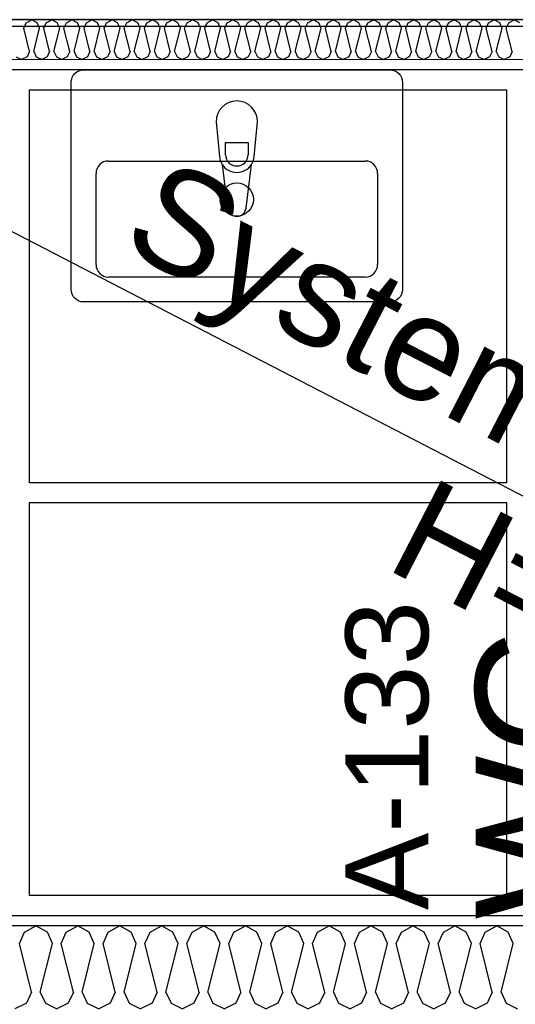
# Model space of a CAD drawing. Header units: millimetres. Extents: x -173281 to 144469, y -85977 to 83288.
# Tile 197 of 256: x -63328 to -62729, y -27012 to -25824. Entities that reach past the tile are written whole.
import ezdxf
from ezdxf.enums import TextEntityAlignment as Align

# ---------------------------------------------------------------- set-up
doc = ezdxf.new("R2010")
doc.units = ezdxf.units.MM
doc.header["$LTSCALE"] = 0.5
doc.header["$MEASUREMENT"] = 0
doc.linetypes.add('PLINE', pattern=[0])
for name, color, linetype in [('232- Ikke-bærende yttervegger (Skravur)(Nye konstruksjoner)', 7, 'Continuous'), ('232- Ikke-bærende yttervegger(Nye konstruksjoner)', 7, 'Continuous'), ('242- Ikke-bærende innervegger (Skravur)(Nye konstruksjoner)', 7, 'Continuous'), ('242- Ikke-bærende innervegger(Nye konstruksjoner)', 7, 'Continuous'), ('252- Gulv på grunn_ bunnplate', 7, 'Continuous'), ('257- Systemhimlinger(Nye konstruksjoner)', 7, 'Continuous'), ('315- Utstyr for sanitærinstallasjoner(Nye konstruksjoner)', 7, 'Continuous'), ('862- M___Nettoareal(Nye konstruksjoner)', 7, 'Continuous'), ('862- M___Nettoareal(Polylinje)(Nye konstruksjoner)', 7, 'Continuous'), ('862- M___Nettoareal(Tekst)(Nye konstruksjoner)', 7, 'Continuous')]:
    doc.layers.add(name, color=color, linetype=linetype)
doc.layers.add('236- Innvendig kledning og overflate(Nye konstruksjoner)', color=7, linetype='Continuous', lineweight=0)
doc.styles.add('GENERATED_STYLE_1', font='arial.ttf')
pattern_1 = [(180, (0, 0), (0, 86.60254), [0, -50]), (180, (-25, -43.3), (0, 86.60254), [0, -50])]

# ---------------------------------------------------------------- blocks, each defined once
blk = doc.blocks.new('WC_A-133_29', base_point=(-62581, -26482.4))
at = {"layer": '862- M___Nettoareal(Polylinje)(Nye konstruksjoner)', "linetype": 'PLINE', "flags": 128}
blk.add_lwpolyline([(-61740.7, -26904.4), (-61740.7, -25884.4), (-63715.7, -25884.4), (-63715.7, -26904.4)], close=True, dxfattribs=at)
at = {"layer": '862- M___Nettoareal(Tekst)(Nye konstruksjoner)', "style": 'GENERATED_STYLE_1'}
for tag, height, p in [('DUMMY_862', 150, (-62777.4, -26532.2)), ('ROOM_NAME', 150, (-62777.4, -26909.2)), ('DUMMY_861', 100, (-62934.5, -26509)), ('ceilingHeightCode', 100, (-62384.5, -26897.8)), ('ROOM_NUMBER', 100, (-62934.5, -26897.8)), ('DUMMY_863', 100, (-62541.7, -26874.9))]:
    blk.add_attdef(tag, text='', height=height, rotation=90, dxfattribs=at).set_placement(p, align=Align.TOP_LEFT)
blk = doc.blocks.new('Servant[14]', base_point=(-63065.7, -25884.4))
at = {"layer": '315- Utstyr for sanitærinstallasjoner(Nye konstruksjoner)', "linetype": 'PLINE'}
for p, q in [((-63079.3, -25986.8), (-63079.3, -25971.9)), ((-63079.3, -25971.9), (-63052.1, -25971.9)), ((-63052.1, -25971.9), (-63052.1, -25986.8)), ((-63220.7, -25994.4), (-62910.7, -25994.4)), ((-63235.7, -26119.4), (-63235.7, -26009.4)), ((-62895.7, -26009.4), (-62895.7, -26119.4)), ((-62910.7, -26134.4), (-63220.7, -26134.4))]:
    blk.add_line(p, q, dxfattribs=at)
at = {"layer": '315- Utstyr for sanitærinstallasjoner(Nye konstruksjoner)', "linetype": 'PLINE', "flags": 128}
for points in [[(-63250.7, -25884.4), (-62880.7, -25884.4, -0.414214), (-62865.7, -25899.4), (-62865.7, -26149.4, -0.414214), (-62880.7, -26164.4), (-63250.7, -26164.4, -0.414214), (-63265.7, -26149.4), (-63265.7, -25899.4, -0.414214)], [(-63090.7, -25947), (-63086.7, -25988.9, 0.12102), (-63083.4, -25998.5), (-63076.8, -26051.4, 0.882566), (-63054.6, -26051.4), (-63047.9, -25998.5, 0.12102), (-63044.7, -25988.9), (-63040.7, -25947, 1)]]:
    blk.add_lwpolyline(points, format="xyb", close=True, dxfattribs=at)
at = {"layer": '315- Utstyr for sanitærinstallasjoner(Nye konstruksjoner)', "linetype": 'PLINE'}
blk.add_circle((-63065.7, -26040.8), 20, dxfattribs=at)
for centre, radius, start, end in [((-63220.7, -26009.4), 15, 90, 180), ((-63065.7, -25986.8), 13.6, 180, 0), ((-62910.7, -26009.4), 15, 0, 90), ((-63065.7, -25987), 21.1, 212.771, 327.229), ((-63220.7, -26119.4), 15, 180, 270), ((-62910.7, -26119.4), 15, 270, 0)]:
    blk.add_arc(centre, radius, start, end, dxfattribs=at)
blk = doc.blocks.new('*X789')
at = {"layer": '232- Ikke-bærende yttervegger (Skravur)(Nye konstruksjoner)', "linetype": 'PLINE'}
for p, q in [((-63323, -25834.1), (-63320, -25827.6)), ((-63320, -25827.6), (-63313.4, -25823.9)), ((-63306.8, -25827.6), (-63313.4, -25823.9)), ((-63303.8, -25834.1), (-63306.8, -25827.6)), ((-63298.7, -25834.1), (-63295.8, -25827.6)), ((-63295.8, -25827.6), (-63289.1, -25823.9)), ((-63282.5, -25827.6), (-63289.1, -25823.9)), ((-63279.5, -25834.1), (-63282.5, -25827.6)), ((-63274.4, -25834.1), (-63271.5, -25827.6)), ((-63271.5, -25827.6), (-63264.9, -25823.9)), ((-63258.2, -25827.6), (-63264.9, -25823.9)), ((-63255.3, -25834.1), (-63258.2, -25827.6)), ((-63250.2, -25834.1), (-63247.2, -25827.6)), ((-63247.2, -25827.6), (-63240.6, -25823.9)), ((-63233.9, -25827.6), (-63240.6, -25823.9)), ((-63231, -25834.1), (-63233.9, -25827.6)), ((-63225.9, -25834.1), (-63222.9, -25827.6)), ((-63222.9, -25827.6), (-63216.3, -25823.9)), ((-63209.7, -25827.6), (-63216.3, -25823.9)), ((-63206.7, -25834.1), (-63209.7, -25827.6)), ((-63201.6, -25834.1), (-63198.6, -25827.6)), ((-63198.6, -25827.6), (-63192, -25823.9)), ((-63185.4, -25827.6), (-63192, -25823.9)), ((-63182.4, -25834.1), (-63185.4, -25827.6)), ((-63177.3, -25834.1), (-63174.4, -25827.6)), ((-63174.4, -25827.6), (-63167.7, -25823.9)), ((-63161.1, -25827.6), (-63167.7, -25823.9)), ((-63158.1, -25834.1), (-63161.1, -25827.6)), ((-63153, -25834.1), (-63150.1, -25827.6)), ((-63150.1, -25827.6), (-63143.4, -25823.9)), ((-63136.8, -25827.6), (-63143.4, -25823.9)), ((-63133.9, -25834.1), (-63136.8, -25827.6)), ((-63128.8, -25834.1), (-63125.8, -25827.6)), ((-63125.8, -25827.6), (-63119.2, -25823.9)), ((-63112.5, -25827.6), (-63119.2, -25823.9)), ((-63109.6, -25834.1), (-63112.5, -25827.6)), ((-63104.5, -25834.1), (-63101.5, -25827.6)), ((-63101.5, -25827.6), (-63094.9, -25823.9)), ((-63088.3, -25827.6), (-63094.9, -25823.9)), ((-63085.3, -25834.1), (-63088.3, -25827.6)), ((-63080.2, -25834.1), (-63077.2, -25827.6)), ((-63077.2, -25827.6), (-63070.6, -25823.9)), ((-63064, -25827.6), (-63070.6, -25823.9)), ((-63061, -25834.1), (-63064, -25827.6)), ((-63055.9, -25834.1), (-63053, -25827.6)), ((-63053, -25827.6), (-63046.3, -25823.9)), ((-63039.7, -25827.6), (-63046.3, -25823.9)), ((-63036.7, -25834.1), (-63039.7, -25827.6)), ((-63031.6, -25834.1), (-63028.7, -25827.6)), ((-63028.7, -25827.6), (-63022, -25823.9)), ((-63015.4, -25827.6), (-63022, -25823.9)), ((-63012.5, -25834.1), (-63015.4, -25827.6)), ((-63007.4, -25834.1), (-63004.4, -25827.6)), ((-63004.4, -25827.6), (-62997.8, -25823.9)), ((-62991.1, -25827.6), (-62997.8, -25823.9)), ((-62988.2, -25834.1), (-62991.1, -25827.6)), ((-62983.1, -25834.1), (-62980.1, -25827.6)), ((-62980.1, -25827.6), (-62973.5, -25823.9)), ((-62966.8, -25827.6), (-62973.5, -25823.9)), ((-62963.9, -25834.1), (-62966.8, -25827.6)), ((-62958.8, -25834.1), (-62955.8, -25827.6)), ((-62955.8, -25827.6), (-62949.2, -25823.9)), ((-62942.6, -25827.6), (-62949.2, -25823.9)), ((-62939.6, -25834.1), (-62942.6, -25827.6)), ((-62934.5, -25834.1), (-62931.5, -25827.6)), ((-62931.5, -25827.6), (-62924.9, -25823.9)), ((-62918.3, -25827.6), (-62924.9, -25823.9)), ((-62915.3, -25834.1), (-62918.3, -25827.6)), ((-62910.2, -25834.1), (-62907.3, -25827.6)), ((-62907.3, -25827.6), (-62900.6, -25823.9)), ((-62894, -25827.6), (-62900.6, -25823.9)), ((-62891, -25834.1), (-62894, -25827.6)), ((-62885.9, -25834.1), (-62883, -25827.6)), ((-62883, -25827.6), (-62876.4, -25823.9)), ((-62869.7, -25827.6), (-62876.4, -25823.9)), ((-62866.8, -25834.1), (-62869.7, -25827.6)), ((-62861.7, -25834.1), (-62858.7, -25827.6)), ((-62858.7, -25827.6), (-62852.1, -25823.9)), ((-62845.4, -25827.6), (-62852.1, -25823.9)), ((-62842.5, -25834.1), (-62845.4, -25827.6)), ((-62837.4, -25834.1), (-62834.4, -25827.6)), ((-62834.4, -25827.6), (-62827.8, -25823.9)), ((-62821.2, -25827.6), (-62827.8, -25823.9)), ((-62818.2, -25834.1), (-62821.2, -25827.6)), ((-62813.1, -25834.1), (-62810.1, -25827.6)), ((-62810.1, -25827.6), (-62803.5, -25823.9)), ((-62796.9, -25827.6), (-62803.5, -25823.9)), ((-62793.9, -25834.1), (-62796.9, -25827.6)), ((-62788.8, -25834.1), (-62785.9, -25827.6)), ((-62785.9, -25827.6), (-62779.2, -25823.9)), ((-62772.6, -25827.6), (-62779.2, -25823.9)), ((-62769.6, -25834.1), (-62772.6, -25827.6)), ((-62764.5, -25834.1), (-62761.6, -25827.6)), ((-62761.6, -25827.6), (-62754.9, -25823.9)), ((-62748.3, -25827.6), (-62754.9, -25823.9)), ((-62745.4, -25834.1), (-62748.3, -25827.6)), ((-62740.3, -25834.1), (-62737.3, -25827.6)), ((-62737.3, -25827.6), (-62730.7, -25823.9)), ((-62724, -25827.6), (-62730.7, -25823.9)), ((-63316, -25862.3), (-63323, -25834.1)), ((-63310.9, -25862.3), (-63303.8, -25834.1)), ((-63291.7, -25862.3), (-63298.7, -25834.1)), ((-63286.6, -25862.3), (-63279.5, -25834.1)), ((-63267.4, -25862.3), (-63274.4, -25834.1)), ((-63262.3, -25862.3), (-63255.3, -25834.1)), ((-63243.1, -25862.3), (-63250.2, -25834.1)), ((-63238, -25862.3), (-63231, -25834.1)), ((-63218.8, -25862.3), (-63225.9, -25834.1)), ((-63213.7, -25862.3), (-63206.7, -25834.1)), ((-63194.6, -25862.3), (-63201.6, -25834.1)), ((-63189.5, -25862.3), (-63182.4, -25834.1)), ((-63170.3, -25862.3), (-63177.3, -25834.1)), ((-63165.2, -25862.3), (-63158.1, -25834.1)), ((-63146, -25862.3), (-63153, -25834.1)), ((-63140.9, -25862.3), (-63133.9, -25834.1)), ((-63121.7, -25862.3), (-63128.8, -25834.1)), ((-63116.6, -25862.3), (-63109.6, -25834.1)), ((-63097.4, -25862.3), (-63104.5, -25834.1)), ((-63092.3, -25862.3), (-63085.3, -25834.1)), ((-63073.2, -25862.3), (-63080.2, -25834.1)), ((-63068.1, -25862.3), (-63061, -25834.1)), ((-63048.9, -25862.3), (-63055.9, -25834.1)), ((-63043.8, -25862.3), (-63036.7, -25834.1)), ((-63024.6, -25862.3), (-63031.6, -25834.1)), ((-63019.5, -25862.3), (-63012.5, -25834.1)), ((-63000.3, -25862.3), (-63007.4, -25834.1)), ((-62995.2, -25862.3), (-62988.2, -25834.1)), ((-62976, -25862.3), (-62983.1, -25834.1)), ((-62970.9, -25862.3), (-62963.9, -25834.1)), ((-62951.7, -25862.3), (-62958.8, -25834.1)), ((-62946.6, -25862.3), (-62939.6, -25834.1)), ((-62927.5, -25862.3), (-62934.5, -25834.1)), ((-62922.4, -25862.3), (-62915.3, -25834.1)), ((-62903.2, -25862.3), (-62910.2, -25834.1)), ((-62898.1, -25862.3), (-62891, -25834.1)), ((-62878.9, -25862.3), (-62885.9, -25834.1)), ((-62873.8, -25862.3), (-62866.8, -25834.1)), ((-62854.6, -25862.3), (-62861.7, -25834.1)), ((-62849.5, -25862.3), (-62842.5, -25834.1)), ((-62830.3, -25862.3), (-62837.4, -25834.1)), ((-62825.2, -25862.3), (-62818.2, -25834.1)), ((-62806.1, -25862.3), (-62813.1, -25834.1)), ((-62801, -25862.3), (-62793.9, -25834.1)), ((-62781.8, -25862.3), (-62788.8, -25834.1)), ((-62776.7, -25862.3), (-62769.6, -25834.1)), ((-62757.5, -25862.3), (-62764.5, -25834.1)), ((-62752.4, -25862.3), (-62745.4, -25834.1)), ((-62733.2, -25862.3), (-62740.3, -25834.1)), ((-63316, -25862.3), (-63318.9, -25868.8)), ((-63310.9, -25862.3), (-63307.9, -25868.8)), ((-63291.7, -25862.3), (-63294.6, -25868.8)), ((-63286.6, -25862.3), (-63283.6, -25868.8)), ((-63267.4, -25862.3), (-63270.4, -25868.8)), ((-63262.3, -25862.3), (-63259.3, -25868.8)), ((-63243.1, -25862.3), (-63246.1, -25868.8)), ((-63238, -25862.3), (-63235.1, -25868.8)), ((-63218.8, -25862.3), (-63221.8, -25868.8)), ((-63213.7, -25862.3), (-63210.8, -25868.8)), ((-63194.6, -25862.3), (-63197.5, -25868.8)), ((-63189.5, -25862.3), (-63186.5, -25868.8)), ((-63170.3, -25862.3), (-63173.2, -25868.8)), ((-63165.2, -25862.3), (-63162.2, -25868.8)), ((-63146, -25862.3), (-63149, -25868.8)), ((-63140.9, -25862.3), (-63137.9, -25868.8)), ((-63121.7, -25862.3), (-63124.7, -25868.8)), ((-63116.6, -25862.3), (-63113.7, -25868.8)), ((-63097.4, -25862.3), (-63100.4, -25868.8)), ((-63092.3, -25862.3), (-63089.4, -25868.8)), ((-63073.2, -25862.3), (-63076.1, -25868.8)), ((-63068.1, -25862.3), (-63065.1, -25868.8)), ((-63048.9, -25862.3), (-63051.8, -25868.8)), ((-63043.8, -25862.3), (-63040.8, -25868.8)), ((-63024.6, -25862.3), (-63027.6, -25868.8)), ((-63019.5, -25862.3), (-63016.5, -25868.8)), ((-63000.3, -25862.3), (-63003.3, -25868.8)), ((-62995.2, -25862.3), (-62992.3, -25868.8)), ((-62976, -25862.3), (-62979, -25868.8)), ((-62970.9, -25862.3), (-62968, -25868.8)), ((-62951.7, -25862.3), (-62954.7, -25868.8)), ((-62946.6, -25862.3), (-62943.7, -25868.8)), ((-62927.5, -25862.3), (-62930.4, -25868.8)), ((-62922.4, -25862.3), (-62919.4, -25868.8)), ((-62903.2, -25862.3), (-62906.1, -25868.8)), ((-62898.1, -25862.3), (-62895.1, -25868.8)), ((-62878.9, -25862.3), (-62881.9, -25868.8)), ((-62873.8, -25862.3), (-62870.8, -25868.8)), ((-62854.6, -25862.3), (-62857.6, -25868.8)), ((-62849.5, -25862.3), (-62846.6, -25868.8)), ((-62830.3, -25862.3), (-62833.3, -25868.8)), ((-62825.2, -25862.3), (-62822.3, -25868.8)), ((-62806.1, -25862.3), (-62809, -25868.8)), ((-62801, -25862.3), (-62798, -25868.8)), ((-62781.8, -25862.3), (-62784.7, -25868.8)), ((-62776.7, -25862.3), (-62773.7, -25868.8)), ((-62757.5, -25862.3), (-62760.5, -25868.8)), ((-62752.4, -25862.3), (-62749.4, -25868.8)), ((-62733.2, -25862.3), (-62736.2, -25868.8)), ((-63332.2, -25868.8), (-63325.6, -25871.9)), ((-63318.9, -25868.8), (-63325.6, -25871.9)), ((-63307.9, -25868.8), (-63301.3, -25871.9)), ((-63294.6, -25868.8), (-63301.3, -25871.9)), ((-63283.6, -25868.8), (-63277, -25871.9)), ((-63270.4, -25868.8), (-63277, -25871.9)), ((-63259.3, -25868.8), (-63252.7, -25871.9)), ((-63246.1, -25868.8), (-63252.7, -25871.9)), ((-63235.1, -25868.8), (-63228.4, -25871.9)), ((-63221.8, -25868.8), (-63228.4, -25871.9)), ((-63210.8, -25868.8), (-63204.2, -25871.9)), ((-63197.5, -25868.8), (-63204.2, -25871.9)), ((-63186.5, -25868.8), (-63179.9, -25871.9)), ((-63173.2, -25868.8), (-63179.9, -25871.9)), ((-63162.2, -25868.8), (-63155.6, -25871.9)), ((-63149, -25868.8), (-63155.6, -25871.9)), ((-63137.9, -25868.8), (-63131.3, -25871.9)), ((-63124.7, -25868.8), (-63131.3, -25871.9)), ((-63113.7, -25868.8), (-63107, -25871.9)), ((-63100.4, -25868.8), (-63107, -25871.9)), ((-63089.4, -25868.8), (-63082.7, -25871.9)), ((-63076.1, -25868.8), (-63082.7, -25871.9)), ((-63065.1, -25868.8), (-63058.5, -25871.9)), ((-63051.8, -25868.8), (-63058.5, -25871.9)), ((-63040.8, -25868.8), (-63034.2, -25871.9)), ((-63027.6, -25868.8), (-63034.2, -25871.9)), ((-63016.5, -25868.8), (-63009.9, -25871.9)), ((-63003.3, -25868.8), (-63009.9, -25871.9)), ((-62992.3, -25868.8), (-62985.6, -25871.9)), ((-62979, -25868.8), (-62985.6, -25871.9)), ((-62968, -25868.8), (-62961.3, -25871.9)), ((-62954.7, -25868.8), (-62961.3, -25871.9)), ((-62943.7, -25868.8), (-62937.1, -25871.9)), ((-62930.4, -25868.8), (-62937.1, -25871.9)), ((-62919.4, -25868.8), (-62912.8, -25871.9)), ((-62906.1, -25868.8), (-62912.8, -25871.9)), ((-62895.1, -25868.8), (-62888.5, -25871.9)), ((-62881.9, -25868.8), (-62888.5, -25871.9)), ((-62870.8, -25868.8), (-62864.2, -25871.9)), ((-62857.6, -25868.8), (-62864.2, -25871.9)), ((-62846.6, -25868.8), (-62839.9, -25871.9)), ((-62833.3, -25868.8), (-62839.9, -25871.9)), ((-62822.3, -25868.8), (-62815.7, -25871.9)), ((-62809, -25868.8), (-62815.7, -25871.9)), ((-62798, -25868.8), (-62791.4, -25871.9)), ((-62784.7, -25868.8), (-62791.4, -25871.9)), ((-62773.7, -25868.8), (-62767.1, -25871.9)), ((-62760.5, -25868.8), (-62767.1, -25871.9)), ((-62749.4, -25868.8), (-62742.8, -25871.9)), ((-62736.2, -25868.8), (-62742.8, -25871.9))]:
    blk.add_line(p, q, dxfattribs=at)
blk = doc.blocks.new('*X886')
at = {"layer": '242- Ikke-bærende innervegger (Skravur)(Nye konstruksjoner)', "linetype": 'PLINE'}
for p, q in [((-63322.2, -26924.6), (-63308.4, -26916.9)), ((-63294.5, -26924.6), (-63308.4, -26916.9)), ((-63271.6, -26924.6), (-63257.8, -26916.9)), ((-63244, -26924.6), (-63257.8, -26916.9)), ((-63221, -26924.6), (-63207.2, -26916.9)), ((-63193.4, -26924.6), (-63207.2, -26916.9)), ((-63170.4, -26924.6), (-63156.6, -26916.9)), ((-63142.8, -26924.6), (-63156.6, -26916.9)), ((-63119.8, -26924.6), (-63106, -26916.9)), ((-63092.2, -26924.6), (-63106, -26916.9)), ((-63069.2, -26924.6), (-63055.4, -26916.9)), ((-63041.6, -26924.6), (-63055.4, -26916.9)), ((-63018.7, -26924.6), (-63004.8, -26916.9)), ((-62991, -26924.6), (-63004.8, -26916.9)), ((-62968.1, -26924.6), (-62954.3, -26916.9)), ((-62940.4, -26924.6), (-62954.3, -26916.9)), ((-62917.5, -26924.6), (-62903.7, -26916.9)), ((-62889.9, -26924.6), (-62903.7, -26916.9)), ((-62866.9, -26924.6), (-62853.1, -26916.9)), ((-62839.3, -26924.6), (-62853.1, -26916.9)), ((-62816.3, -26924.6), (-62802.5, -26916.9)), ((-62788.7, -26924.6), (-62802.5, -26916.9)), ((-62765.7, -26924.6), (-62751.9, -26916.9)), ((-62738.1, -26924.6), (-62751.9, -26916.9)), ((-63328.3, -26938.2), (-63322.2, -26924.6)), ((-63288.4, -26938.2), (-63294.5, -26924.6)), ((-63277.8, -26938.2), (-63271.6, -26924.6)), ((-63237.8, -26938.2), (-63244, -26924.6)), ((-63227.2, -26938.2), (-63221, -26924.6)), ((-63187.2, -26938.2), (-63193.4, -26924.6)), ((-63176.6, -26938.2), (-63170.4, -26924.6)), ((-63136.6, -26938.2), (-63142.8, -26924.6)), ((-63126, -26938.2), (-63119.8, -26924.6)), ((-63086, -26938.2), (-63092.2, -26924.6)), ((-63075.4, -26938.2), (-63069.2, -26924.6)), ((-63035.5, -26938.2), (-63041.6, -26924.6)), ((-63024.8, -26938.2), (-63018.7, -26924.6)), ((-62984.9, -26938.2), (-62991, -26924.6)), ((-62974.2, -26938.2), (-62968.1, -26924.6)), ((-62934.3, -26938.2), (-62940.4, -26924.6)), ((-62923.7, -26938.2), (-62917.5, -26924.6)), ((-62883.7, -26938.2), (-62889.9, -26924.6)), ((-62873.1, -26938.2), (-62866.9, -26924.6)), ((-62833.1, -26938.2), (-62839.3, -26924.6)), ((-62822.5, -26938.2), (-62816.3, -26924.6)), ((-62782.5, -26938.2), (-62788.7, -26924.6)), ((-62771.9, -26938.2), (-62765.7, -26924.6)), ((-62731.9, -26938.2), (-62738.1, -26924.6)), ((-63313.7, -26996.8), (-63328.3, -26938.2)), ((-63303, -26996.8), (-63288.4, -26938.2)), ((-63263.1, -26996.8), (-63277.8, -26938.2)), ((-63252.5, -26996.8), (-63237.8, -26938.2)), ((-63212.5, -26996.8), (-63227.2, -26938.2)), ((-63201.9, -26996.8), (-63187.2, -26938.2)), ((-63161.9, -26996.8), (-63176.6, -26938.2)), ((-63151.3, -26996.8), (-63136.6, -26938.2)), ((-63111.3, -26996.8), (-63126, -26938.2)), ((-63100.7, -26996.8), (-63086, -26938.2)), ((-63060.7, -26996.8), (-63075.4, -26938.2)), ((-63050.1, -26996.8), (-63035.5, -26938.2)), ((-63010.2, -26996.8), (-63024.8, -26938.2)), ((-62999.5, -26996.8), (-62984.9, -26938.2)), ((-62959.6, -26996.8), (-62974.2, -26938.2)), ((-62948.9, -26996.8), (-62934.3, -26938.2)), ((-62909, -26996.8), (-62923.7, -26938.2)), ((-62898.4, -26996.8), (-62883.7, -26938.2)), ((-62858.4, -26996.8), (-62873.1, -26938.2)), ((-62847.8, -26996.8), (-62833.1, -26938.2)), ((-62807.8, -26996.8), (-62822.5, -26938.2)), ((-62797.2, -26996.8), (-62782.5, -26938.2)), ((-62757.2, -26996.8), (-62771.9, -26938.2)), ((-62746.6, -26996.8), (-62731.9, -26938.2)), ((-63313.7, -26996.8), (-63319.8, -27010.4)), ((-63303, -26996.8), (-63296.9, -27010.4)), ((-63263.1, -26996.8), (-63269.3, -27010.4)), ((-63252.5, -26996.8), (-63246.3, -27010.4)), ((-63212.5, -26996.8), (-63218.7, -27010.4)), ((-63201.9, -26996.8), (-63195.7, -27010.4)), ((-63161.9, -26996.8), (-63168.1, -27010.4)), ((-63151.3, -26996.8), (-63145.1, -27010.4)), ((-63111.3, -26996.8), (-63117.5, -27010.4)), ((-63100.7, -26996.8), (-63094.5, -27010.4)), ((-63060.7, -26996.8), (-63066.9, -27010.4)), ((-63050.1, -26996.8), (-63044, -27010.4)), ((-63010.2, -26996.8), (-63016.3, -27010.4)), ((-62999.5, -26996.8), (-62993.4, -27010.4)), ((-62959.6, -26996.8), (-62965.7, -27010.4)), ((-62948.9, -26996.8), (-62942.8, -27010.4)), ((-62909, -26996.8), (-62915.1, -27010.4)), ((-62898.4, -26996.8), (-62892.2, -27010.4)), ((-62858.4, -26996.8), (-62864.6, -27010.4)), ((-62847.8, -26996.8), (-62841.6, -27010.4)), ((-62807.8, -26996.8), (-62814, -27010.4)), ((-62797.2, -26996.8), (-62791, -27010.4)), ((-62757.2, -26996.8), (-62763.4, -27010.4)), ((-62746.6, -26996.8), (-62740.4, -27010.4)), ((-63319.8, -27010.4), (-63333.7, -27016.9)), ((-63296.9, -27010.4), (-63283.1, -27016.9)), ((-63269.3, -27010.4), (-63283.1, -27016.9)), ((-63246.3, -27010.4), (-63232.5, -27016.9)), ((-63218.7, -27010.4), (-63232.5, -27016.9)), ((-63195.7, -27010.4), (-63181.9, -27016.9)), ((-63168.1, -27010.4), (-63181.9, -27016.9)), ((-63145.1, -27010.4), (-63131.3, -27016.9)), ((-63117.5, -27010.4), (-63131.3, -27016.9)), ((-63094.5, -27010.4), (-63080.7, -27016.9)), ((-63066.9, -27010.4), (-63080.7, -27016.9)), ((-63044, -27010.4), (-63030.1, -27016.9)), ((-63016.3, -27010.4), (-63030.1, -27016.9)), ((-62993.4, -27010.4), (-62979.6, -27016.9)), ((-62965.7, -27010.4), (-62979.6, -27016.9)), ((-62942.8, -27010.4), (-62929, -27016.9)), ((-62915.1, -27010.4), (-62929, -27016.9)), ((-62892.2, -27010.4), (-62878.4, -27016.9)), ((-62864.6, -27010.4), (-62878.4, -27016.9)), ((-62841.6, -27010.4), (-62827.8, -27016.9)), ((-62814, -27010.4), (-62827.8, -27016.9)), ((-62791, -27010.4), (-62777.2, -27016.9)), ((-62763.4, -27010.4), (-62777.2, -27016.9)), ((-62740.4, -27010.4), (-62726.6, -27016.9))]:
    blk.add_line(p, q, dxfattribs=at)

msp = doc.modelspace()

# ---------------------------------------------------------------- hatches: boundary and pattern name
at = {"layer": '232- Ikke-bærende yttervegger (Skravur)(Nye konstruksjoner)', "linetype": 'Continuous'}
msp.add_hatch(color=256, dxfattribs=at).paths.add_polyline_path([(-61578.2, -25821.9), (-64973.2, -25821.9), (-64973.2, -25823.9), (-61578.2, -25823.9)])
h = msp.add_hatch(dxfattribs=at)
h.set_pattern_fill('Gips', color=256, style=0, pattern_type=2)
h.set_pattern_definition(pattern_1)
h.paths.add_polyline_path([(-63715.7, -25884.4), (-61590.7, -25884.4), (-61590.7, -25871.9), (-63715.7, -25871.9)])
at = {"layer": '242- Ikke-bærende innervegger (Skravur)(Nye konstruksjoner)', "linetype": 'Continuous'}
h = msp.add_hatch(dxfattribs=at)
h.set_pattern_fill('Gips', color=256, style=0, pattern_type=2)
h.set_pattern_definition(pattern_1)
h.paths.add_polyline_path([(-63715.7, -26916.9), (-61590.7, -26916.9), (-61590.7, -26904.4), (-63715.7, -26904.4)])

# ---------------------------------------------------------------- linework, layer by layer
at = {"layer": '232- Ikke-bærende yttervegger(Nye konstruksjoner)', "linetype": 'PLINE'}
msp.add_line((-61578.2, -25823.9), (-63728.2, -25823.9), dxfattribs=at)
at = {"layer": '236- Innvendig kledning og overflate(Nye konstruksjoner)', "linetype": 'PLINE'}
msp.add_line((-63728.2, -25871.9), (-61578.2, -25871.9), dxfattribs=at)
at = {"layer": '236- Innvendig kledning og overflate(Nye konstruksjoner)', "linetype": 'PLINE', "flags": 128}
for points in [[(-63715.7, -25884.4), (-61590.7, -25884.4)], [(-61590.7, -26904.4), (-63715.7, -26904.4)]]:
    msp.add_lwpolyline(points, dxfattribs=at)
at = {"layer": '242- Ikke-bærende innervegger(Nye konstruksjoner)', "linetype": 'PLINE'}
msp.add_line((-61590.7, -26916.9), (-63728.2, -26916.9), dxfattribs=at)
at = {"layer": '252- Gulv på grunn_ bunnplate', "linetype": 'PLINE', "flags": 128}
msp.add_lwpolyline([(-77653.7, -28236.4), (-76468.2, -28236.4), (-76468.2, -25956.9), (-68648.2, -25956.9), (-68648.2, -14971.9), (-68648.2, -14846.9), (-70768.2, -14846.9), (-70768.2, -11941.9), (-75053.7, -11941.9), (-75053.7, 2273.1), (-74818.2, 2273.1), (-74818.2, 4673.1), (-63042.7, 4673.1), (-63042.7, 2373.1), (-61492.7, 2373.1), (-61492.7, -15001.9), (-65023.2, -15001.9), (-65023.2, -14971.9), (-65037.7, -14971.9), (-65037.7, -25831.9), (-61478.2, -25831.9), (-61478.2, -37386.4), (-60337.7, -37386.4), (-60337.7, -41897.4), (-61487.7, -41897.4), (-61487.7, -43697.4), (-63278.2, -43697.4), (-63278.2, -41936.9), (-63428.2, -41936.9), (-63428.2, -43701.9), (-65168.2, -43701.9), (-65168.2, -43797.4), (-71027.7, -43797.4), (-71027.7, -44997.4), (-75013.7, -44997.4), (-75013.7, -43797.4), (-76238.2, -43797.4), (-76238.2, -38801.9), (-77653.7, -38801.9)], close=True, dxfattribs=at)
at = {"layer": '257- Systemhimlinger(Nye konstruksjoner)', "linetype": 'PLINE'}
msp.add_line((-61740.7, -26904.4), (-63715.7, -25884.4), dxfattribs=at)
at = {"layer": '257- Systemhimlinger(Nye konstruksjoner)', "linetype": 'PLINE', "flags": 128}
for points in [[(-63316.2, -25908.4), (-62740.2, -25908.4)], [(-63316.2, -26382.4), (-63316.2, -25908.4)], [(-62740.2, -25908.4), (-62740.2, -26382.4)], [(-62740.2, -26382.4), (-63316.2, -26382.4)], [(-63316.2, -26406.4), (-62740.2, -26406.4)], [(-63316.2, -26880.4), (-63316.2, -26406.4)], [(-62740.2, -26406.4), (-62740.2, -26880.4)], [(-62740.2, -26880.4), (-63316.2, -26880.4)]]:
    msp.add_lwpolyline(points, dxfattribs=at)

# ---------------------------------------------------------------- block references
at = {"layer": '232- Ikke-bærende yttervegger(Nye konstruksjoner)'}
msp.add_blockref('*X789', (0, 0), dxfattribs=at)
at = {"layer": '242- Ikke-bærende innervegger(Nye konstruksjoner)'}
msp.add_blockref('*X886', (0, 0), dxfattribs=at)
at = {"layer": '315- Utstyr for sanitærinstallasjoner(Nye konstruksjoner)', "linetype": 'PLINE'}
msp.add_blockref('Servant[14]', (-63065.7, -25884.4), dxfattribs=at)
at = {"layer": '862- M___Nettoareal(Nye konstruksjoner)', "linetype": 'Continuous'}
ref = msp.add_blockref('WC_A-133_29', (-62581, -26482.4), dxfattribs=at)
ref.add_attrib('ROOM_NAME', 'WC', dxfattribs={"layer": '862- M___Nettoareal(Tekst)(Nye konstruksjoner)', "color": 7, "height": 150, "rotation": 90, "style": 'GENERATED_STYLE_1'}).set_placement((-62777.4, -26909.2), align=Align.TOP_LEFT)
ref.add_attrib('ROOM_NUMBER', 'A-133', dxfattribs={"layer": '862- M___Nettoareal(Tekst)(Nye konstruksjoner)', "color": 7, "height": 100, "rotation": 90, "style": 'GENERATED_STYLE_1'}).set_placement((-62934.5, -26897.8), align=Align.TOP_LEFT)

# ---------------------------------------------------------------- texts
at = {"layer": '257- Systemhimlinger(Nye konstruksjoner)', "linetype": 'Continuous', "char_height": 125, "rotation": 332.6857, "style": 'GENERATED_STYLE_1'}
for s, insert, attachment_point in [('\\A1;{\\pql;\\fArial|b0|i0|c0|p0;\\W1.000000;Systemhimling}', (-63151.8, -25986.7), 1), ('\\A1;{\\pql;\\fArial|b0|i0|c0|p0;\\W1.000000;H= 2\\fArial|b0|i0|c0|p0;\\W1.000000;3\\fArial|b0|i0|c0|p0;\\W1.000000;00}', (-62890, -26486.1), 7)]:
    msp.add_mtext(s, dxfattribs=dict(at, insert=insert, attachment_point=attachment_point))

doc.saveas('drawing.dxf')
